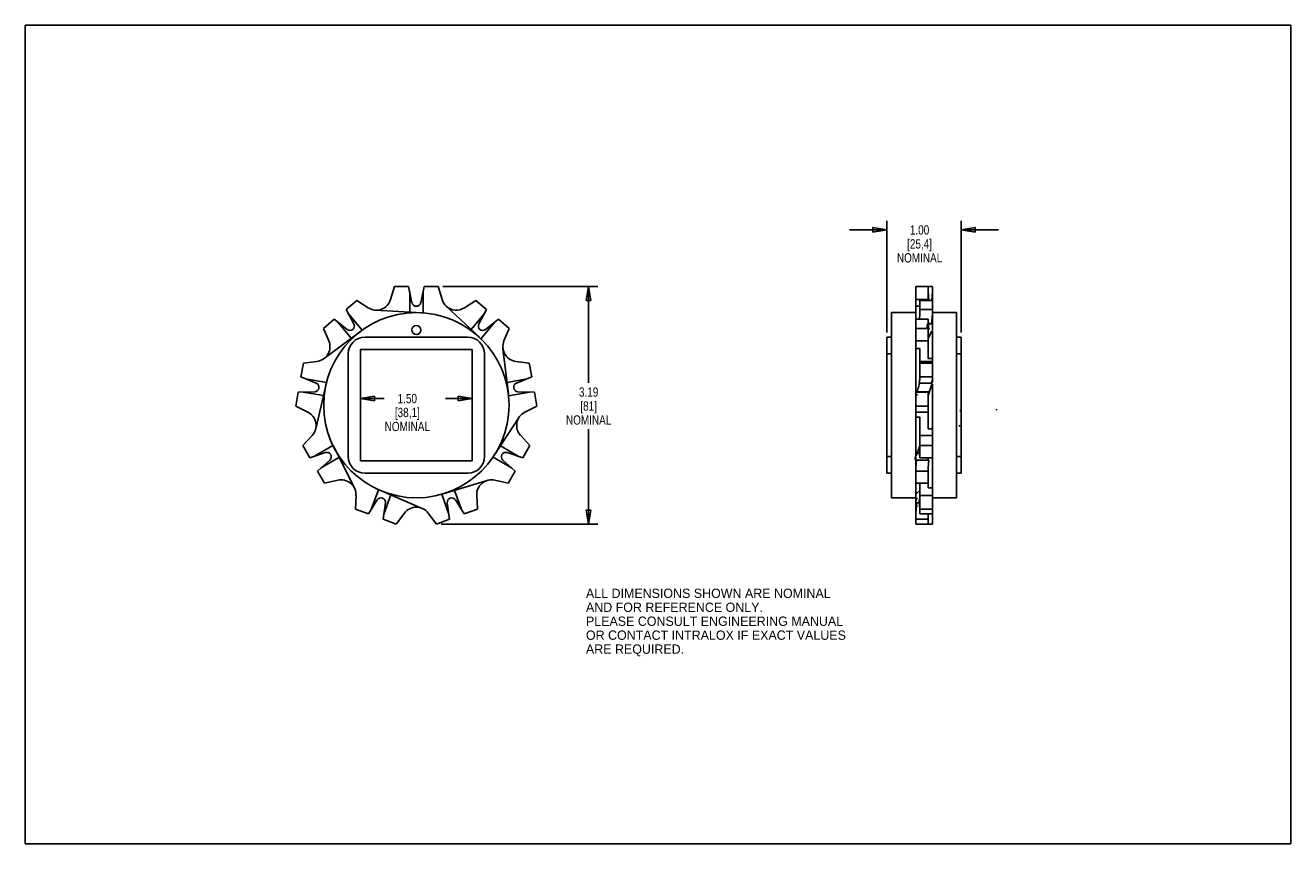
# Model space of a CAD drawing. Header units: inches. Extents: x 0 to 17, y 0 to 11.
import ezdxf

# ---------------------------------------------------------------- set-up
doc = ezdxf.new("R2010")
doc.units = ezdxf.units.IN
doc.header["$LTSCALE"] = 0.935
doc.header["$MEASUREMENT"] = 0
doc.layers.get('0').update_dxf_attribs({"linetype": 'CONTINUOUS'})
doc.layers.add('ALL_FEATURES', color=7, linetype='CONTINUOUS')
doc.layers.add('EXTRA', color=7, linetype='CONTINUOUS')
doc.styles.get("Standard").update_dxf_attribs({"font": 'txt', "width": 0.8})
doc.styles.add('TEXTSTYLE_2', font='bluprnt.ttf')
doc.dimstyles.new('DIMSTYLE_1', dxfattribs={"dimtxt": 0.125, "dimasz": 0.1875, "dimexe": 0.18, "dimexo": 0.0625, "dimgap": 0.09, "dimtad": 0, "dimtih": 1, "dimtoh": 1, "dimzin": 4, "dimdsep": 46, "dimtxsty": 'STANDARD', "dimblk": 'CLOSED', "dimblk1": 'CLOSED', "dimblk2": 'CLOSED', "dimcen": 0.09, "dimadec": 0, "dimazin": 0, "dimtp": 0.01, "dimtm": 0.01, "dimtfac": 1, "dimtofl": 0, "dimtmove": 0, "dimatfit": 3, "dimldrblk": 'CLOSED', "dimfxl": 1, "dimtolj": 1, "dimtzin": 4, "dimarcsym": 0})

# ---------------------------------------------------------------- blocks, each defined once
blk = doc.blocks.new('_CLOSED')
at = {"color": 0, "linetype": 'BYBLOCK'}
for p, q in [((0, 0), (-1, 0.167)), ((-1, 0.167), (-1, -0.167)), ((-1, -0.167), (0, 0)), ((-1, 0), (0, 0))]:
    blk.add_line(p, q, dxfattribs=at)
blk = doc.blocks.new('*D0')
at = {"color": 3, "linetype": 'CONTINUOUS'}
for p, q in [((6.004, 6.175), (6.004, 5.859)), ((4.504, 6.061), (4.504, 5.859)), ((4.504, 5.984), (4.82, 5.984)), ((6.004, 5.984), (5.645, 5.984))]:
    blk.add_line(p, q, dxfattribs=at)
at = {"color": 3, "linetype": 'CONTINUOUS', "xscale": 0.1875, "yscale": 0.1875, "zscale": 0.1875, "rotation": 180}
blk.add_blockref('_CLOSED', (4.504, 5.984), dxfattribs=at)
at = {"color": 3, "linetype": 'CONTINUOUS', "xscale": 0.1875, "yscale": 0.1875, "zscale": 0.1875}
blk.add_blockref('_CLOSED', (6.004, 5.984), dxfattribs=at)
at = {"color": 3, "linetype": 'CONTINUOUS', "insert": (5.132, 6.046), "char_height": 0.125, "width": 0.7, "attachment_point": 2, "line_spacing_factor": 0.9}
blk.add_mtext('1.50\\P[38,1]\\PNOMINAL', dxfattribs=at)
blk = doc.blocks.new('*D1')
at = {"color": 3, "linetype": 'CONTINUOUS'}
for p, q in [((5.609, 7.487), (7.693, 7.487)), ((7.568, 7.487), (7.568, 6.196)), ((7.568, 4.297), (7.568, 5.571)), ((5.586, 4.297), (7.693, 4.297))]:
    blk.add_line(p, q, dxfattribs=at)
at = {"color": 3, "linetype": 'CONTINUOUS', "xscale": 0.1875, "yscale": 0.1875, "zscale": 0.1875}
for p, rotation in [((7.568, 7.487), 90), ((7.568, 4.297), 270)]:
    blk.add_blockref('_CLOSED', p, dxfattribs=dict(at, rotation=rotation))
at = {"color": 3, "linetype": 'CONTINUOUS', "insert": (7.568, 6.133), "char_height": 0.125, "width": 0.7, "attachment_point": 2, "line_spacing_factor": 0.9}
blk.add_mtext('3.19\\P[81]\\PNOMINAL', dxfattribs=at)
blk = doc.blocks.new('*D2')
at = {"color": 3, "linetype": 'CONTINUOUS'}
for p, q in [((11.574, 6.872), (11.574, 8.374)), ((12.574, 6.872), (12.574, 8.374)), ((11.574, 8.249), (11.074, 8.249)), ((12.574, 8.249), (13.074, 8.249))]:
    blk.add_line(p, q, dxfattribs=at)
at = {"color": 3, "linetype": 'CONTINUOUS', "xscale": 0.1875, "yscale": 0.1875, "zscale": 0.1875}
blk.add_blockref('_CLOSED', (11.574, 8.249), dxfattribs=at)
at = {"color": 3, "linetype": 'CONTINUOUS', "xscale": 0.1875, "yscale": 0.1875, "zscale": 0.1875, "rotation": 180}
blk.add_blockref('_CLOSED', (12.574, 8.249), dxfattribs=at)
at = {"color": 3, "linetype": 'CONTINUOUS', "insert": (12.014, 8.312), "char_height": 0.125, "width": 0.7, "attachment_point": 2, "line_spacing_factor": 0.9}
blk.add_mtext('1.00\\P[25,4]\\PNOMINAL', dxfattribs=at)

msp = doc.modelspace()

# ---------------------------------------------------------------- linework, layer by layer
at = {"color": 7, "linetype": 'CONTINUOUS'}
for p, q in [((0, 0), (0, 11)), ((0, 11), (17, 11)), ((17, 0), (17, 11)), ((12.13, 7.303), (12.13, 7.313)), ((4.454, 7.303), (4.309, 7.181)), ((4.414, 6.986), (4.309, 7.181)), ((4.607, 7.203), (4.454, 7.303)), ((5.322, 7.137), (4.705, 7.171)), ((6.105, 6.803), (5.654, 7.225)), ((6.053, 7.303), (5.9, 7.203)), ((6.198, 7.181), (6.053, 7.303)), ((6.198, 7.181), (6.093, 6.986)), ((11.962, 5.213), (11.962, 7.225)), ((12.018, 7.121), (12.018, 7.303)), ((12.186, 7.303), (12.018, 7.303)), ((12.186, 7.181), (12.018, 7.181)), ((12.186, 6.903), (12.186, 7.303)), ((4.15, 7.048), (4.005, 6.926)), ((4.15, 7.048), (4.324, 6.911)), ((4.204, 7.006), (4.38, 6.795)), ((4.342, 7.121), (4.524, 6.903)), ((6.166, 7.121), (5.989, 6.911)), ((6.304, 7.006), (6.121, 6.788)), ((6.183, 6.911), (6.357, 7.048)), ((6.502, 6.926), (6.357, 7.048)), ((11.637, 4.649), (11.637, 7.139)), ((11.962, 7.139), (11.637, 7.139)), ((12.13, 7.048), (11.962, 7.048)), ((12.018, 7.121), (12.013, 7.048)), ((12.13, 6.52), (12.13, 7.048)), ((12.14, 6.911), (12.13, 7.006)), ((12.132, 6.986), (12.176, 6.986)), ((12.186, 7.121), (12.176, 6.986)), ((12.512, 7.139), (12.186, 7.139)), ((12.512, 4.649), (12.512, 7.139)), ((4.005, 6.926), (4.077, 6.758)), ((4.507, 6.891), (4.013, 6.52)), ((5.944, 6.809), (4.564, 6.809)), ((6.431, 6.758), (6.502, 6.926)), ((11.574, 4.979), (11.574, 6.809)), ((11.637, 6.809), (11.574, 6.809)), ((12.13, 6.926), (11.962, 6.926)), ((12.179, 6.891), (12.13, 6.795)), ((12.186, 6.891), (12.179, 6.891)), ((12.186, 6.199), (12.186, 6.891)), ((12.512, 6.809), (12.574, 6.809)), ((12.574, 4.979), (12.574, 6.809)), ((6.49, 6.043), (6.416, 6.656)), ((12.13, 6.758), (11.962, 6.758)), ((12.018, 6.656), (11.962, 6.656)), ((12.018, 6.248), (12.018, 6.656)), ((3.917, 6.482), (3.736, 6.459)), ((4.339, 6.584), (4.339, 5.204)), ((6.169, 5.204), (6.169, 6.584)), ((6.771, 6.459), (6.59, 6.482)), ((11.637, 6.584), (11.574, 6.584)), ((12.186, 6.482), (12.018, 6.482)), ((12.186, 6.52), (12.13, 6.52)), ((12.512, 6.584), (12.574, 6.584)), ((3.736, 6.459), (3.703, 6.273)), ((6.804, 6.273), (6.771, 6.459)), ((12.186, 6.459), (12.018, 6.459)), ((3.908, 6.191), (3.703, 6.273)), ((3.766, 6.248), (4.046, 6.199)), ((4.041, 6.178), (3.901, 5.576)), ((6.741, 6.248), (6.471, 6.2)), ((6.804, 6.273), (6.599, 6.191)), ((12.018, 6.248), (12.008, 6.191)), ((12.008, 6.191), (12.176, 6.191)), ((12.186, 6.273), (12.018, 6.273)), ((12.179, 6.178), (12.13, 6.023)), ((12.186, 6.248), (12.176, 6.191)), ((12.186, 6.178), (12.179, 6.178)), ((12.186, 4.297), (12.186, 6.178)), ((3.667, 6.069), (3.634, 5.882)), ((3.667, 6.069), (3.888, 6.075)), ((3.735, 6.071), (4.005, 6.023)), ((6.772, 6.071), (6.492, 6.021)), ((6.619, 6.075), (6.84, 6.069)), ((6.873, 5.882), (6.84, 6.069)), ((11.972, 6.075), (11.962, 6.071)), ((12.13, 6.069), (11.962, 6.069)), ((11.972, 6.075), (12.14, 6.075)), ((12.14, 6.075), (12.13, 6.071)), ((12.13, 5.576), (12.13, 6.071)), ((3.634, 5.882), (3.797, 5.8)), ((6.71, 5.8), (6.873, 5.882)), ((12.13, 5.882), (11.962, 5.882)), ((12.13, 5.8), (11.962, 5.8)), ((6.296, 5.213), (6.634, 5.731)), ((12.018, 5.731), (11.962, 5.731)), ((12.018, 5.188), (12.018, 5.731)), ((3.852, 5.485), (3.728, 5.352)), ((6.779, 5.352), (6.655, 5.485)), ((12.186, 5.485), (12.018, 5.485)), ((12.186, 5.576), (12.13, 5.576)), ((3.728, 5.352), (3.822, 5.188)), ((3.887, 5.209), (4.133, 5.351)), ((4.143, 5.332), (4.422, 4.781)), ((6.62, 5.209), (6.383, 5.346)), ((6.685, 5.188), (6.779, 5.352)), ((11.969, 5.213), (12.018, 5.346)), ((12.186, 5.352), (12.018, 5.352)), ((4.032, 5.257), (3.822, 5.188)), ((3.926, 5.008), (4.091, 5.155)), ((3.977, 5.053), (4.214, 5.19)), ((6.53, 5.053), (6.284, 5.195)), ((6.416, 5.155), (6.581, 5.008)), ((6.685, 5.188), (6.475, 5.257)), ((11.637, 5.204), (11.574, 5.204)), ((11.969, 5.213), (11.962, 5.213)), ((11.962, 4.703), (11.962, 5.195)), ((11.972, 5.155), (11.962, 5.053)), ((11.972, 5.155), (12.14, 5.155)), ((12.018, 5.209), (12.008, 5.257)), ((12.186, 5.188), (12.018, 5.188)), ((12.14, 5.155), (12.13, 5.053)), ((12.512, 5.204), (12.574, 5.204)), ((3.926, 5.008), (4.021, 4.844)), ((4.564, 4.979), (5.944, 4.979)), ((6.487, 4.844), (6.581, 5.008)), ((11.637, 4.979), (11.574, 4.979)), ((12.13, 5.008), (11.962, 5.008)), ((12.13, 4.781), (12.13, 5.053)), ((12.574, 4.979), (12.512, 4.979)), ((4.021, 4.844), (4.198, 4.885)), ((5.614, 4.703), (6.206, 4.882)), ((6.309, 4.885), (6.487, 4.844)), ((12.13, 4.844), (11.962, 4.844)), ((12.018, 4.433), (12.018, 4.844)), ((12.186, 4.781), (12.13, 4.781)), ((4.443, 4.68), (4.434, 4.498)), ((4.728, 4.621), (4.611, 4.433)), ((4.647, 4.491), (4.744, 4.758)), ((4.764, 4.75), (5.332, 4.507)), ((4.816, 4.429), (4.91, 4.687)), ((5.691, 4.429), (5.594, 4.697)), ((5.86, 4.491), (5.766, 4.749)), ((5.896, 4.433), (5.78, 4.621)), ((6.074, 4.498), (6.064, 4.68)), ((11.962, 4.649), (11.637, 4.649)), ((11.969, 4.703), (11.962, 4.703)), ((11.962, 4.297), (11.962, 4.697)), ((11.969, 4.703), (12.018, 4.749)), ((12.018, 4.491), (12.008, 4.621)), ((12.186, 4.68), (12.018, 4.68)), ((12.512, 4.649), (12.186, 4.649)), ((4.434, 4.498), (4.611, 4.433)), ((4.807, 4.362), (4.838, 4.581)), ((4.984, 4.297), (5.094, 4.443)), ((5.413, 4.443), (5.523, 4.297)), ((5.669, 4.581), (5.701, 4.362)), ((5.896, 4.433), (6.074, 4.498)), ((11.972, 4.581), (11.962, 4.429)), ((11.972, 4.581), (12.011, 4.581)), ((12.186, 4.498), (12.018, 4.498)), ((12.186, 4.433), (12.018, 4.433)), ((12.13, 4.433), (12.13, 4.429)), ((12.13, 4.297), (12.13, 4.429)), ((4.807, 4.362), (4.984, 4.297)), ((5.523, 4.297), (5.701, 4.362)), ((12.13, 4.362), (11.962, 4.362)), ((12.186, 4.297), (11.962, 4.297)), ((0, 0), (17, 0))]:
    msp.add_line(p, q, dxfattribs=at)
for centre, radius in [((5.254, 5.894), 1.245), ((5.254, 6.904), 0.061)]:
    msp.add_circle(centre, radius, dxfattribs=at)
for centre, radius, start, end in [((4.716, 7.371), 0.2, 237, 343), ((5.791, 7.371), 0.2, 226.8498, 303), ((4.361, 6.958), 0.06, 231.8, 28.2), ((6.146, 6.958), 0.06, 151.8, 308.2), ((4.564, 6.584), 0.225, 90, 180), ((5.944, 6.584), 0.225, 0, 90), ((3.893, 6.68), 0.2, 277, 23), ((6.615, 6.68), 0.2, 157, 263), ((3.886, 6.135), 0.06, 271.8, 68.2), ((6.621, 6.135), 0.06, 111.8, 268.2), ((3.706, 5.621), 0.2, 317, 63), ((6.801, 5.621), 0.2, 117, 223), ((4.051, 5.2), 0.06, 311.8, 108.2), ((4.564, 5.204), 0.225, 180, 270), ((5.944, 5.204), 0.225, 270, 360), ((6.456, 5.2), 0.06, 71.8, 228.2), ((4.243, 4.69), 0.2, 357, 103), ((6.264, 4.69), 0.2, 77, 183), ((4.779, 4.589), 0.06, 351.8, 148.2), ((5.729, 4.589), 0.06, 31.8, 188.2), ((5.254, 4.323), 0.2, 37, 143)]:
    msp.add_arc(centre, radius, start, end, dxfattribs=at)
at = {"color": 7, "linetype": 'CONTINUOUS', "extrusion": (0, 0, -1)}
for centre, major_axis, ratio, start_param, end_param in [((12.158, 6.958), (0, 0.046), 0.932216, -2.935644, -0.872658), ((12.158, 6.958), (0, 0.046), 0.932216, -0.872658, -0.205949), ((11.99, 6.135), (0.0187, 0.0591), 0.168137, 0.205949, 2.935644), ((12.158, 6.135), (-0.0187, -0.0591), 0.168137, -2.935644, -0.205949), ((12.158, 5.894), (-0.387, -1.226), 0.168137, 1.625778, 1.643149), ((12.158, 5.894), (0, 0.954), 0.932216, 1.625778, 1.643149)]:
    msp.add_ellipse(centre, major_axis=major_axis, ratio=ratio, start_param=start_param, end_param=end_param, dxfattribs=at)
at = {"color": 7, "linetype": 'CONTINUOUS'}
for centre, major_axis, ratio, start_param, end_param in [((11.99, 5.894), (0, 1.17), 0.492023, -1.643149, -1.625778), ((11.99, 5.894), (0.387, 1.078), 0.543353, -1.643149, -1.625778), ((11.99, 5.2), (0.0187, 0.052), 0.543353, 0.52358, 2.935644), ((11.99, 5.2), (0.0187, 0.052), 0.543353, 0.205949, 0.52358), ((12.158, 5.2), (-0.0187, -0.052), 0.543353, -0.845725, -0.205949), ((11.99, 4.589), (0, 0.0564), 0.492023, 1.22173, 2.935644), ((11.99, 4.589), (0, 0.0564), 0.492023, 0.205949, 1.22173)]:
    msp.add_ellipse(centre, major_axis=major_axis, ratio=ratio, start_param=start_param, end_param=end_param, dxfattribs=at)
at = {"layer": 'ALL_FEATURES', "color": 7, "linetype": 'CONTINUOUS'}
for p, q in [((4.504, 6.644), (4.504, 5.144)), ((6.004, 6.644), (4.504, 6.644)), ((6.004, 5.144), (6.004, 6.644)), ((4.504, 5.144), (6.004, 5.144))]:
    msp.add_line(p, q, dxfattribs=at)
at = {"layer": 'EXTRA', "color": 7, "linetype": 'CONTINUOUS'}
for p, q in [((4.961, 7.487), (4.907, 7.313)), ((5.15, 7.487), (4.961, 7.487)), ((5.15, 7.487), (5.195, 7.271)), ((5.312, 7.271), (5.358, 7.487)), ((5.547, 7.487), (5.358, 7.487)), ((5.6, 7.313), (5.547, 7.487)), ((11.962, 7.225), (11.962, 7.487)), ((12.186, 7.487), (11.962, 7.487)), ((12.13, 7.313), (12.13, 7.487)), ((12.186, 7.487), (12.186, 7.303)), ((5.164, 7.42), (5.164, 7.146)), ((5.344, 7.42), (5.344, 7.136)), ((12.13, 7.313), (11.962, 7.313)), ((12.138, 7.303), (12.13, 7.42)), ((12.186, 7.42), (12.178, 7.303)), ((12.018, 7.225), (11.962, 7.225))]:
    msp.add_line(p, q, dxfattribs=at)
for centre, radius, start, end in [((5.791, 7.371), 0.2, 197, 226.8498), ((5.254, 7.283), 0.06, 191.8, 348.2)]:
    msp.add_arc(centre, radius, start, end, dxfattribs=at)

# ---------------------------------------------------------------- texts
at = {"color": 3, "linetype": 'CONTINUOUS', "insert": (7.532, 3.428), "char_height": 0.125, "width": 3.60569, "attachment_point": 1, "line_spacing_factor": 0.9, "style": 'TEXTSTYLE_2'}
msp.add_mtext('ALL DIMENSIONS SHOWN ARE NOMINAL\\PAND FOR REFERENCE ONLY.\\PPLEASE CONSULT ENGINEERING MANUAL\\POR CONTACT INTRALOX IF EXACT VALUES\\PARE REQUIRED.\\P ', dxfattribs=at)

# ---------------------------------------------------------------- dimensions: what is measured, and where the dimension line sits
at = {"color": 3, "linetype": 'CONTINUOUS'}
for base, p1, p2, picture, middle in [((12.574, 8.249), (11.574, 6.872), (12.574, 6.872), '*D2', (11.889, 8.062)), ((6.004, 5.984), (4.504, 5.859), (6.004, 6.175), '*D0', (5.007, 5.796))]:
    dim = msp.add_linear_dim(base=base, p1=p1, p2=p2, text='<>\\PNOMINAL', dimstyle='DIMSTYLE_1', dxfattribs=at)
    dim.commit()
    dim.dimension.update_dxf_attribs({"geometry": picture, "text_midpoint": middle, "dimtype": 160})
dim = msp.add_linear_dim(base=(7.568, 4.297), p1=(5.609, 7.487), p2=(5.586, 4.297), angle=270, text='<>\\PNOMINAL', dimstyle='DIMSTYLE_1', dxfattribs=at)
dim.commit()
dim.dimension.update_dxf_attribs({"geometry": '*D1', "text_midpoint": (7.293, 5.883), "dimtype": 160})

doc.saveas('drawing.dxf')
